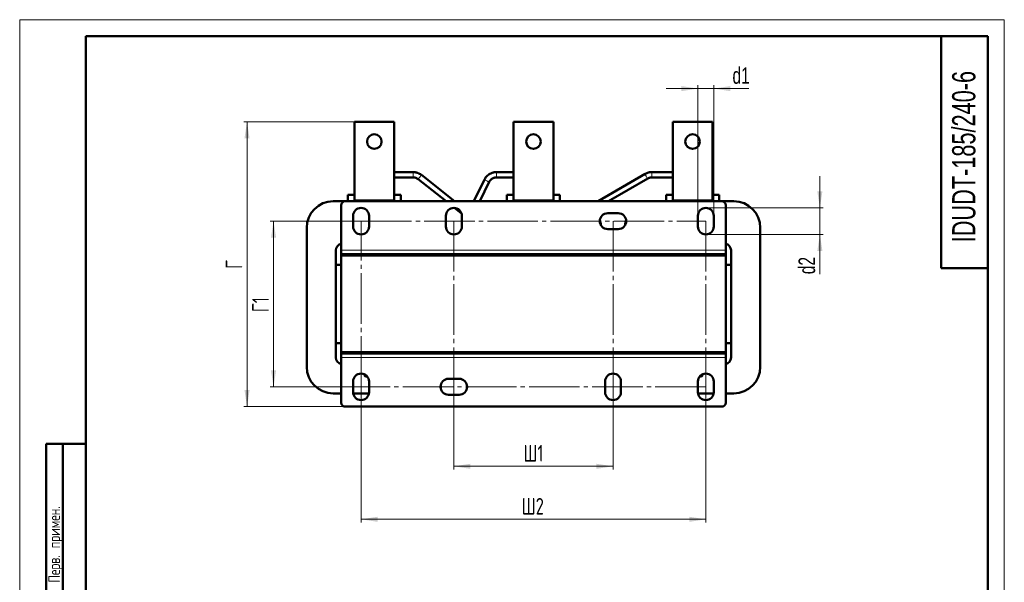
# Model space of a CAD drawing. Header units: millimetres. Extents: x 0 to 751, y 0 to 1050.
# Tile 2 of 2: x 0 to 743, y 625 to 1050. Entities that reach past the tile are written whole.
import ezdxf

# ---------------------------------------------------------------- set-up
doc = ezdxf.new("R2010")
doc.units = ezdxf.units.MM
doc.header["$LTSCALE"] = 2.5
doc.linetypes.add('SLD-Осевая', pattern=[19.05, 15.24, -1.27, 1.27, -1.27])
doc.linetypes.add('SLD-Сплошная', pattern=[0])
doc.styles.add('SLDTEXTSTYLE0', font='TXT', dxfattribs={"width": 0.7})
doc.styles.add('SLDTEXTSTYLE1', font='TXT', dxfattribs={"width": 0.7, "bigfont": 'bigfont'})
doc.dimstyles.new('SLDDIMSTYLE0', dxfattribs={"dimtxt": 12.5, "dimasz": 12.5, "dimexe": 0, "dimexo": 0.0625, "dimgap": 3.125, "dimtad": 2, "dimdec": 1, "dimrnd": 1e-09, "dimzin": 12, "dimdsep": 46, "dimtxsty": 'SLDTEXTSTYLE0', "dimsah": 1, "dimcen": 0.09, "dimadec": 0, "dimazin": 3, "dimtfac": 1, "dimtdec": 3, "dimtofl": 0, "dimtmove": 0, "dimatfit": 3, "dimfxl": 0, "dimfrac": 2, "dimtolj": 1, "dimtzin": 12, "dimarcsym": 0})
doc.dimstyles.new('SLDDIMSTYLE1', dxfattribs={"dimtxt": 12.5, "dimasz": 12.5, "dimexe": 0, "dimexo": 0.0625, "dimgap": 3.125, "dimtad": 2, "dimdec": 1, "dimrnd": 1e-09, "dimzin": 12, "dimdsep": 46, "dimtxsty": 'SLDTEXTSTYLE0', "dimsah": 1, "dimcen": 0.09, "dimadec": 0, "dimazin": 3, "dimtfac": 1, "dimtdec": 3, "dimtmove": 0, "dimatfit": 0, "dimfxl": 0, "dimfrac": 2, "dimtolj": 1, "dimtzin": 12, "dimarcsym": 0})

# ---------------------------------------------------------------- blocks, each defined once
blk = doc.blocks.new('_D_2')
at = {"color": 7, "linetype": 'SLD-Сплошная', "lineweight": 0}
for p, q in [((257.4, 897.99), (188.93, 897.99)), ((191.43, 772.99), (191.43, 897.99)), ((257.4, 772.99), (188.93, 772.99))]:
    blk.add_line(p, q, dxfattribs=at)
at = {"color": 7, "linetype": 'SLD-Сплошная', "lineweight": 18}
for points in [[(191.43, 897.99), (189.5, 885.49), (193.35, 885.49)], [(191.43, 772.99), (193.35, 785.49), (189.5, 785.49)]]:
    blk.add_solid(points, dxfattribs=at)
at = {"color": 7, "linetype": 'SLD-Сплошная', "lineweight": 18, "insert": (175.31, 829.28), "char_height": 12.5, "attachment_point": 1, "rotation": 90, "style": 'SLDTEXTSTYLE1'}
blk.add_mtext('Г1', dxfattribs=at)
blk = doc.blocks.new('_D_3')
at = {"color": 7, "linetype": 'SLD-Сплошная', "lineweight": 0}
for p, q in [((257.43, 772.97), (257.43, 670.49)), ((517.43, 772.97), (517.43, 670.49)), ((257.43, 672.99), (517.43, 672.99))]:
    blk.add_line(p, q, dxfattribs=at)
at = {"color": 7, "linetype": 'SLD-Сплошная', "lineweight": 18}
for points in [[(257.43, 672.99), (269.93, 671.07), (269.93, 674.91)], [(517.43, 672.99), (504.93, 674.91), (504.93, 671.07)]]:
    blk.add_solid(points, dxfattribs=at)
at = {"color": 7, "linetype": 'SLD-Сплошная', "lineweight": 18, "insert": (378.54, 689.1), "char_height": 12.5, "attachment_point": 1, "style": 'SLDTEXTSTYLE1'}
blk.add_mtext('Ш2', dxfattribs=at)
blk = doc.blocks.new('_D_4')
at = {"color": 7, "linetype": 'SLD-Сплошная', "lineweight": 0}
for p, q in [((327.43, 772.97), (327.43, 710.49)), ((447.43, 772.97), (447.43, 710.49)), ((327.43, 712.99), (447.43, 712.99))]:
    blk.add_line(p, q, dxfattribs=at)
at = {"color": 7, "linetype": 'SLD-Сплошная', "lineweight": 18}
for points in [[(327.43, 712.99), (339.93, 711.07), (339.93, 714.91)], [(447.43, 712.99), (434.93, 714.91), (434.93, 711.07)]]:
    blk.add_solid(points, dxfattribs=at)
at = {"color": 7, "linetype": 'SLD-Сплошная', "lineweight": 18, "insert": (379.87, 729.1), "char_height": 12.5, "attachment_point": 1, "style": 'SLDTEXTSTYLE1'}
blk.add_mtext('Ш1', dxfattribs=at)
blk = doc.blocks.new('_D_5')
at = {"color": 7, "linetype": 'SLD-Сплошная', "lineweight": 0}
for p, q in [((252.4, 972.99), (168.93, 972.99)), ((171.43, 757.99), (171.43, 972.99)), ((245.4, 757.99), (168.93, 757.99))]:
    blk.add_line(p, q, dxfattribs=at)
at = {"color": 7, "linetype": 'SLD-Сплошная', "lineweight": 18}
for points in [[(171.43, 972.99), (169.5, 960.49), (173.35, 960.49)], [(171.43, 757.99), (173.35, 770.49), (169.5, 770.49)]]:
    blk.add_solid(points, dxfattribs=at)
at = {"color": 7, "linetype": 'SLD-Сплошная', "lineweight": 18, "insert": (155.31, 861.94), "char_height": 12.5, "attachment_point": 1, "rotation": 90, "style": 'SLDTEXTSTYLE1'}
blk.add_mtext('Г', dxfattribs=at)
blk = doc.blocks.new('_D_6')
at = {"color": 7, "linetype": 'SLD-Сплошная', "lineweight": 0}
for p, q in [((511.43, 997.99), (487.39, 997.99)), ((511.43, 902.02), (511.43, 1000.49)), ((511.43, 997.99), (523.43, 997.99)), ((523.43, 902.02), (523.43, 1000.49)), ((523.43, 997.99), (549.94, 997.99))]:
    blk.add_line(p, q, dxfattribs=at)
at = {"color": 7, "linetype": 'SLD-Сплошная', "lineweight": 18}
for points in [[(511.43, 997.99), (498.93, 999.91), (498.93, 996.07)], [(523.43, 997.99), (535.93, 996.07), (535.93, 999.91)]]:
    blk.add_solid(points, dxfattribs=at)
at = {"color": 7, "linetype": 'SLD-Сплошная', "lineweight": 18, "insert": (537.51, 1014.1), "char_height": 12.5, "attachment_point": 1, "style": 'SLDTEXTSTYLE0'}
blk.add_mtext('d1', dxfattribs=at)
blk = doc.blocks.new('_D_7')
at = {"color": 7, "linetype": 'SLD-Сплошная', "lineweight": 0}
for p, q in [((603.43, 907.99), (603.43, 932.03)), ((517.45, 907.99), (605.93, 907.99)), ((603.43, 907.99), (603.43, 887.99)), ((517.45, 887.99), (605.93, 887.99)), ((603.43, 887.99), (603.43, 857.94))]:
    blk.add_line(p, q, dxfattribs=at)
at = {"color": 7, "linetype": 'SLD-Сплошная', "lineweight": 18}
for points in [[(603.43, 907.99), (605.35, 920.49), (601.5, 920.49)], [(603.43, 887.99), (601.5, 875.49), (605.35, 875.49)]]:
    blk.add_solid(points, dxfattribs=at)
at = {"color": 7, "linetype": 'SLD-Сплошная', "lineweight": 18, "insert": (587.31, 857.94), "char_height": 12.5, "attachment_point": 1, "rotation": 90, "style": 'SLDTEXTSTYLE0'}
blk.add_mtext('d2', dxfattribs=at)

msp = doc.modelspace()

# ---------------------------------------------------------------- linework, layer by layer
at = {"color": 7, "linetype": 'SLD-Сплошная', "lineweight": 18}
for p, q in [((0, 1050), (742.5, 1050)), ((0, 1050), (0, 0)), ((742.5, 1050), (742.5, 0))]:
    msp.add_line(p, q, dxfattribs=at)
at = {"color": 7, "linetype": 'SLD-Сплошная', "lineweight": 50}
for p, q in [((50, 1037.5), (50, 12.5)), ((730, 1037.5), (50, 1037.5)), ((50, 1037.5), (50, 12.5)), ((695, 1037.5), (695, 862.5)), ((730, 12.5), (730, 1037.5)), ((252.43, 913.99), (252.43, 972.99)), ((282.43, 972.99), (252.43, 972.99)), ((282.43, 913.99), (282.43, 972.99)), ((372.43, 913.99), (372.43, 972.99)), ((402.43, 972.99), (372.43, 972.99)), ((402.43, 913.99), (402.43, 972.99)), ((492.43, 913.99), (492.43, 972.99)), ((522.43, 972.99), (492.43, 972.99)), ((522.43, 913.99), (522.43, 972.99)), ((296.68, 934.99), (282.43, 934.99)), ((282.43, 930.99), (296.68, 930.99)), ((296.68, 934.99), (296.68, 934.99)), ((300.42, 929.69), (321.51, 912.99)), ((327.96, 912.99), (302.9, 932.83)), ((350.48, 929.4), (342.42, 912.99)), ((372.43, 934.99), (359.46, 934.99)), ((359.46, 930.99), (372.43, 930.99)), ((471.6, 933.63), (436.11, 912.99)), ((444.06, 912.99), (473.61, 930.18)), ((492.43, 934.99), (476.63, 934.99)), ((476.63, 930.99), (492.43, 930.99)), ((346.88, 912.99), (354.07, 927.64)), ((247.43, 917.74), (252.43, 917.74)), ((247.43, 912.99), (247.43, 917.74)), ((252.43, 912.99), (252.43, 913.99)), ((282.43, 917.74), (287.43, 917.74)), ((282.43, 912.99), (282.43, 913.99)), ((287.43, 917.74), (287.43, 912.99)), ((367.43, 917.74), (372.43, 917.74)), ((367.43, 912.99), (367.43, 917.74)), ((372.43, 912.99), (372.43, 913.99)), ((402.43, 917.74), (407.43, 917.74)), ((402.43, 912.99), (402.43, 913.99)), ((407.43, 917.74), (407.43, 912.99)), ((487.43, 917.74), (492.43, 917.74)), ((487.43, 912.99), (487.43, 917.74)), ((492.43, 912.99), (492.43, 913.99)), ((522.43, 917.74), (527.43, 917.74)), ((522.43, 912.99), (522.43, 913.99)), ((527.43, 917.74), (527.43, 912.99)), ((245.43, 912.99), (236.43, 912.99)), ((242.43, 909.99), (242.43, 875.99)), ((245.43, 912.99), (529.43, 912.99)), ((327.85, 907.98), (328.23, 907.67)), ((328.23, 907.67), (333.15, 903.77)), ((538.43, 912.99), (529.43, 912.99)), ((532.43, 909.99), (532.43, 875.99)), ((251.43, 901.99), (251.43, 893.99)), ((263.43, 893.99), (263.43, 901.99)), ((321.43, 901.99), (321.43, 893.99)), ((333.43, 893.99), (333.43, 901.99)), ((451.43, 903.99), (443.43, 903.99)), ((511.43, 901.99), (511.43, 893.99)), ((523.43, 893.99), (523.43, 901.99)), ((216.43, 892.99), (216.43, 787.99)), ((443.43, 891.99), (451.43, 891.99)), ((558.43, 787.99), (558.43, 892.99)), ((238.53, 876.99), (238.54, 876.99)), ((536.31, 876.99), (536.32, 876.99)), ((238.43, 794.99), (238.43, 875.99)), ((238.44, 872.99), (238.43, 872.99)), ((238.44, 875.98), (238.44, 864.98)), ((242.43, 875.99), (242.43, 872.99)), ((242.43, 871.99), (242.43, 872.99)), ((242.43, 872.99), (292.43, 872.99)), ((242.43, 872.99), (532.43, 872.99)), ((292.43, 871.99), (242.43, 871.99)), ((242.43, 871.99), (532.43, 871.99)), ((242.43, 798.99), (242.43, 871.99)), ((292.43, 872.99), (292.43, 871.99)), ((292.43, 872.99), (292.43, 872.99)), ((296.42, 871.99), (296.42, 872.99)), ((296.43, 872.99), (296.43, 871.99)), ((318.43, 871.99), (318.43, 872.99)), ((336.43, 872.99), (336.43, 871.99)), ((358.43, 871.99), (358.43, 872.99)), ((358.44, 872.99), (358.44, 871.99)), ((362.43, 871.99), (362.43, 872.99)), ((362.43, 872.99), (412.43, 872.99)), ((412.43, 871.99), (362.43, 871.99)), ((412.43, 872.99), (412.43, 871.99)), ((412.43, 872.99), (412.43, 872.99)), ((416.42, 871.99), (416.42, 872.99)), ((416.43, 872.99), (416.43, 871.99)), ((438.43, 871.99), (438.43, 872.99)), ((456.43, 872.99), (456.43, 871.99)), ((478.43, 871.99), (478.43, 872.99)), ((478.44, 872.99), (478.44, 871.99)), ((482.43, 871.99), (482.43, 872.99)), ((482.43, 872.99), (532.43, 872.99)), ((532.43, 871.99), (482.43, 871.99)), ((532.43, 875.99), (532.43, 872.99)), ((532.43, 872.99), (532.43, 871.99)), ((532.43, 872.99), (532.43, 872.99)), ((532.43, 871.99), (532.43, 798.99)), ((536.42, 864.98), (536.42, 875.98)), ((536.43, 872.99), (536.42, 872.99)), ((536.43, 875.99), (536.43, 794.99)), ((242.43, 864.98), (238.44, 864.98)), ((532.43, 864.98), (536.42, 864.98)), ((695, 862.5), (730, 862.5)), ((238.44, 806), (238.44, 795)), ((242.43, 806), (238.44, 806)), ((532.43, 806), (536.42, 806)), ((536.42, 795), (536.42, 806)), ((238.43, 797.99), (238.44, 797.99)), ((242.43, 797.99), (242.43, 798.99)), ((242.43, 798.99), (292.43, 798.99)), ((532.43, 798.99), (242.43, 798.99)), ((292.43, 797.99), (242.43, 797.99)), ((532.43, 797.99), (242.43, 797.99)), ((242.43, 794.99), (242.43, 797.99)), ((242.43, 760.99), (242.43, 794.99)), ((292.43, 798.99), (292.43, 797.99)), ((296.42, 797.99), (296.42, 798.99)), ((296.43, 798.99), (296.43, 797.99)), ((318.43, 797.99), (318.43, 798.99)), ((336.43, 798.99), (336.43, 797.99)), ((358.43, 797.99), (358.43, 798.99)), ((358.44, 798.99), (358.44, 797.99)), ((362.43, 797.99), (362.43, 798.99)), ((362.43, 798.99), (412.43, 798.99)), ((412.43, 797.99), (362.43, 797.99)), ((412.43, 798.99), (412.43, 797.99)), ((416.42, 797.99), (416.42, 798.99)), ((416.43, 798.99), (416.43, 797.99)), ((438.43, 797.99), (438.43, 798.99)), ((456.43, 798.99), (456.43, 797.99)), ((478.43, 797.99), (478.43, 798.99)), ((478.44, 798.99), (478.44, 797.99)), ((482.43, 797.99), (482.43, 798.99)), ((482.43, 798.99), (532.43, 798.99)), ((532.43, 797.99), (482.43, 797.99)), ((532.43, 798.99), (532.43, 797.99)), ((532.43, 794.99), (532.43, 797.99)), ((532.43, 760.99), (532.43, 794.99)), ((536.42, 797.99), (536.43, 797.99)), ((238.54, 793.99), (238.53, 793.99)), ((536.32, 793.99), (536.31, 793.99)), ((259.92, 781.59), (259.92, 782.45)), ((259.92, 781.59), (261.3, 780.79)), ((262.07, 780.79), (261.3, 780.79)), ((513.55, 780.79), (512.78, 780.79)), ((513.55, 780.79), (514.93, 781.59)), ((514.93, 782.45), (514.93, 781.59)), ((251.43, 776.99), (251.43, 768.99)), ((263.43, 768.99), (263.43, 776.99)), ((331.43, 778.99), (323.43, 778.99)), ((441.43, 776.99), (441.43, 768.99)), ((453.43, 768.99), (453.43, 776.99)), ((511.43, 776.99), (511.43, 768.99)), ((523.43, 768.99), (523.43, 776.99)), ((236.43, 767.99), (242.43, 767.99)), ((251.51, 767.99), (263.34, 767.99)), ((323.43, 766.99), (331.43, 766.99)), ((511.51, 767.99), (523.34, 767.99)), ((532.43, 767.99), (538.43, 767.99)), ((529.43, 757.99), (245.43, 757.99)), ((20, 430), (20, 730)), ((50, 730), (20, 730)), ((20, 430), (20, 730)), ((32.5, 430), (32.5, 730)), ((32.5, 430), (32.5, 730))]:
    msp.add_line(p, q, dxfattribs=at)
at = {"color": 8, "linetype": 'SLD-Сплошная', "lineweight": 18}
for p, q in [((296.68, 934.99), (296.68, 930.99)), ((359.46, 930.99), (359.46, 934.99)), ((476.63, 930.99), (476.63, 934.99)), ((282.43, 913.99), (252.43, 913.99)), ((402.43, 913.99), (372.43, 913.99)), ((522.43, 913.99), (492.43, 913.99)), ((532.43, 875.99), (242.43, 875.99)), ((242.43, 794.99), (532.43, 794.99))]:
    msp.add_line(p, q, dxfattribs=at)
at = {"color": 7, "linetype": 'SLD-Осевая', "lineweight": 18}
for p, q in [((257.43, 897.99), (517.43, 897.99)), ((257.43, 772.99), (257.43, 897.99)), ((327.43, 897.99), (327.43, 772.99)), ((447.43, 897.99), (447.43, 772.99)), ((517.43, 897.99), (517.43, 772.99)), ((517.43, 772.99), (257.43, 772.99))]:
    msp.add_line(p, q, dxfattribs=at)
at = {"color": 8, "linetype": 'SLD-Сплошная', "lineweight": 18, "flags": 128}
msp.add_lwpolyline([(328.47, 907.9), (328.35, 907.77), (328.23, 907.67)], dxfattribs=at)
at = {"color": 7, "linetype": 'SLD-Сплошная', "lineweight": 50}
for centre in [(267.43, 957.99), (387.43, 957.99), (507.43, 957.99)]:
    msp.add_circle(centre, 5.5, dxfattribs=at)
at = {"color": 8, "linetype": 'SLD-Сплошная', "lineweight": 18}
for centre, radius, start, end in [((289.53, 940.86), 15.59, 314.26154, 329.00164), ((357.93, 940.02), 12.97, 234.96858, 252.70842), ((492.41, 943.42), 23, 205.19476, 215.17283)]:
    msp.add_arc(centre, radius, start, end, dxfattribs=at)
at = {"color": 7, "linetype": 'SLD-Сплошная', "lineweight": 50}
for centre, radius, start, end in [((236.43, 892.99), 20, 90, 180), ((245.43, 909.99), 3, 90, 180), ((257.43, 901.99), 6, 360, 180), ((327.43, 901.99), 6, 360, 180), ((517.43, 901.99), 6, 360, 180), ((529.43, 909.99), 3, 360, 90), ((538.43, 892.99), 20, 0, 90), ((443.43, 897.99), 6, 90, 270), ((418.43, 892.99), 20, 5.19424, 17.42562), ((451.43, 897.99), 6, 270, 90), ((476.43, 892.99), 20, 162.57438, 174.80576), ((257.43, 893.99), 6, 180, 360), ((327.43, 893.99), 6, 180, 360), ((517.43, 893.99), 6, 180, 360), ((243.43, 875.99), 5, 101.53696, 180), ((243.44, 875.98), 5, 101.65394, 180), ((531.43, 875.99), 5, 0, 78.46304), ((531.42, 875.98), 5, 0, 78.34606), ((243.43, 794.99), 5, 180, 258.46304), ((243.44, 795), 5, 180, 258.34606), ((531.42, 795), 5, 281.65394, 0), ((531.43, 794.99), 5, 281.53696, 0), ((236.43, 787.99), 20, 180, 270), ((538.43, 787.99), 20, 270, 0), ((257.43, 776.99), 6, 0, 180), ((447.43, 776.99), 6, 0, 180), ((517.43, 776.99), 6, 0, 180), ((323.43, 772.99), 6, 90, 270), ((331.43, 772.99), 6, 270, 90), ((257.43, 768.99), 6, 180, 0), ((447.43, 768.99), 6, 180, 0), ((517.43, 768.99), 6, 180, 0), ((245.43, 760.99), 3, 180, 270), ((529.43, 760.99), 3, 270, 0)]:
    msp.add_arc(centre, radius, start, end, dxfattribs=at)
for points, knots in [([(302.9, 932.83), (302.89, 932.83), (302.5, 933.2), (301.61, 933.72), (300.38, 934.32), (299.23, 934.68), (298.04, 934.93), (297.19, 934.97), (296.68, 934.99)], [0, 0, 0, 0, 0.001053, 0.238759, 0.455915, 0.616352, 0.775675, 1, 1, 1, 1]), ([(296.68, 930.99), (297.16, 930.96), (297.84, 930.91), (298.79, 930.63), (299.56, 930.27), (300.15, 929.94), (300.41, 929.7), (300.41, 929.69)], [0, 0, 0, 0, 0.356828, 0.500868, 0.740905, 0.992882, 1, 1, 1, 1]), ([(359.46, 934.99), (358.87, 934.96), (358.03, 934.92), (356.8, 934.65), (355.77, 934.31), (354.58, 933.76), (353.42, 933), (352.31, 932.04), (351.33, 930.87), (350.72, 929.96), (350.51, 929.44), (350.49, 929.4)], [0, 0, 0, 0, 0.1598433, 0.2263253, 0.3367293, 0.4523901, 0.5774558, 0.7092041, 0.846636, 0.98903, 1, 1, 1, 1]), ([(354.1, 927.62), (354.2, 927.83), (354.47, 928.42), (355.16, 929.24), (356.07, 929.99), (356.98, 930.48), (357.83, 930.78), (358.64, 930.96), (359.2, 930.98), (359.46, 930.99)], [0, 0, 0, 0, 0.10136, 0.291827, 0.475013, 0.631334, 0.748773, 0.881898, 1, 1, 1, 1]), ([(476.63, 934.99), (476.04, 934.96), (475.2, 934.92), (473.98, 934.65), (472.95, 934.3), (472.09, 933.94), (471.67, 933.66), (471.61, 933.62)], [0, 0, 0, 0, 0.3376963, 0.4781507, 0.7113981, 0.9557512, 1, 1, 1, 1]), ([(473.62, 930.16), (473.82, 930.28), (474.25, 930.53), (475.01, 930.78), (475.81, 930.96), (476.37, 930.98), (476.63, 930.99)], [0, 0, 0, 0, 0.221671, 0.469608, 0.750664, 1, 1, 1, 1]), ([(259.92, 781.59), (260.25, 781.41), (260.86, 781.09), (261.49, 781.05), (261.79, 781.03)], [0, 0, 0, 0, 0.5323829, 1, 1, 1, 1]), ([(513, 781.04), (513.06, 781.03), (513.71, 780.92), (514.35, 781.27), (514.93, 781.59)], [0, 0, 0, 0, 0.097224, 1, 1, 1, 1])]:
    msp.add_open_spline(points, degree=3, knots=knots, dxfattribs=at)

# ---------------------------------------------------------------- texts
at = {"color": 7, "linetype": 'Continuous', "lineweight": 0, "attachment_point": 2, "rotation": 90}
for s, insert, char_height, style in [('IDUDT-185/240-6', (703.16, 946.67), 17.5, 'SLDTEXTSTYLE0'), ('Перв. примен.', (21.65, 654.04), 8.75, 'SLDTEXTSTYLE1')]:
    msp.add_mtext(s, dxfattribs=dict(at, insert=insert, char_height=char_height, style=style))

# ---------------------------------------------------------------- dimensions: what is measured, and where the dimension line sits
at = {"color": 7, "linetype": 'SLD-Сплошная', "lineweight": 18}
for base, p1, p2, text, dimstyle, picture, middle in [((523.43, 997.99), (511.43, 901.99), (523.43, 901.99), 'd1', 'SLDDIMSTYLE1', '_D_6', (543.73, 997.99)), ((517.43, 672.99), (257.43, 772.99), (517.43, 772.99), 'Ш2', 'SLDDIMSTYLE0', '_D_3', (387.43, 672.99)), ((447.43, 712.99), (327.43, 772.99), (447.43, 772.99), 'Ш1', 'SLDDIMSTYLE0', '_D_4', (387.43, 712.99))]:
    dim = msp.add_linear_dim(base=base, p1=p1, p2=p2, text=text, dimstyle=dimstyle, dxfattribs=at)
    dim.commit()
    dim.dimension.update_dxf_attribs({"geometry": picture, "text_midpoint": middle, "dimtype": 160})
for base, p1, p2, text, dimstyle, picture, middle in [((171.43, 972.99), (245.43, 757.99), (252.43, 972.99), 'Г', 'SLDDIMSTYLE0', '_D_5', (171.43, 865.49)), ((603.43, 887.99), (517.43, 907.99), (517.43, 887.99), 'd2', 'SLDDIMSTYLE1', '_D_7', (603.43, 865.49)), ((191.43, 897.99), (257.43, 772.99), (257.43, 897.99), 'Г1', 'SLDDIMSTYLE0', '_D_2', (191.43, 835.49))]:
    dim = msp.add_linear_dim(base=base, p1=p1, p2=p2, angle=90, text=text, dimstyle=dimstyle, dxfattribs=at)
    dim.commit()
    dim.dimension.update_dxf_attribs({"geometry": picture, "text_midpoint": middle, "dimtype": 160})

doc.saveas('drawing.dxf')
